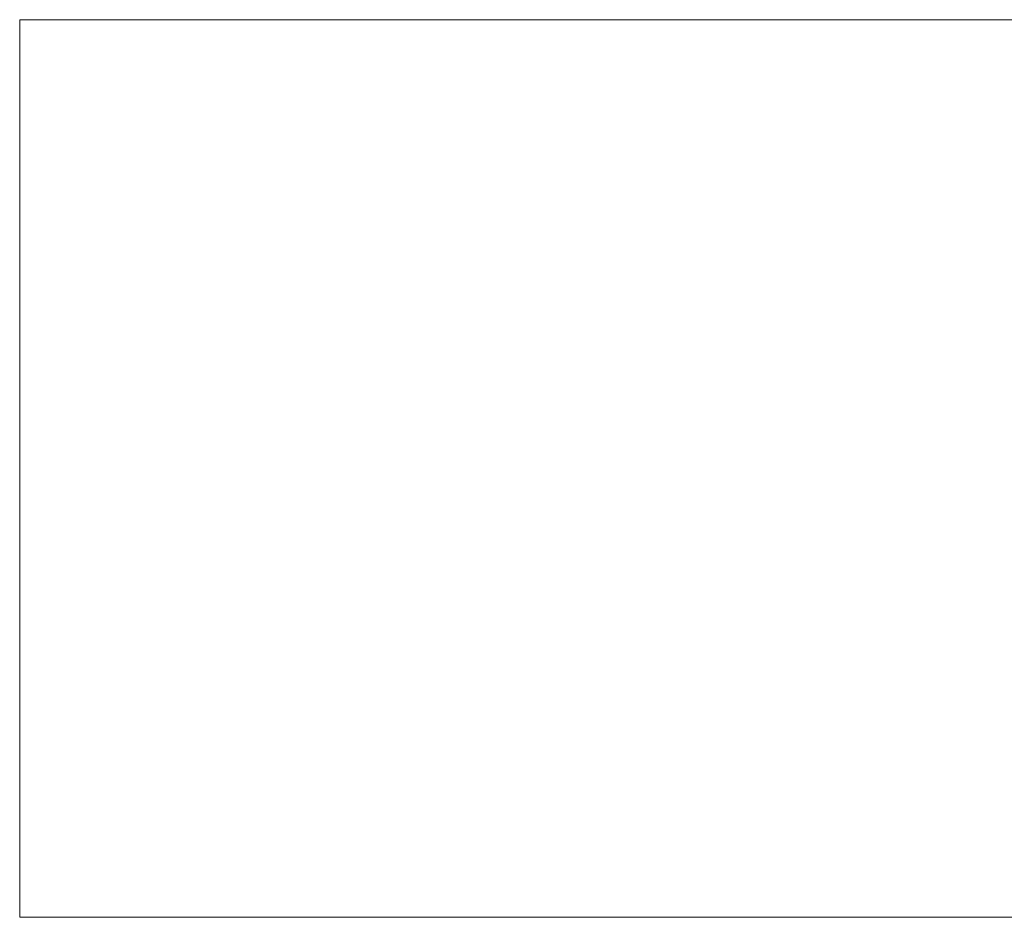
# Model space of a CAD drawing. Header units: millimetres. Extents: x -276 to 275, y -103 to 102.
# Tile 1 of 256: x -276 to -51, y -103 to 102. Entities that reach past the tile are written whole.
import ezdxf

# ---------------------------------------------------------------- set-up
doc = ezdxf.new("R2010")
doc.units = ezdxf.units.MM
doc.layers.add('A-GENM', color=13, linetype='Continuous')

msp = doc.modelspace()

# ---------------------------------------------------------------- meshes
at = {"layer": 'A-GENM', "lineweight": 9}
mesh = msp.add_polyface(dxfattribs=at)
corners = [(-275.9, 102.09), (-275.9, -103.3), (275.03, -103.3), (275.03, 102.09)]
mesh.append_faces([[corners[k] for k in face] for face in [(0, 1, 2, 3)]])
mesh = msp.add_polyface(dxfattribs=at)
corners = [(275.03, -103.3, -118.52), (-275.9, -103.3, -118.52), (-275.9, 102.09, -118.52), (275.03, 102.09, -118.52)]
mesh.append_faces([[corners[k] for k in face] for face in [(0, 1, 2, 3)]])
mesh = msp.add_polyface(dxfattribs=at)
corners = [(275.03, 102.09), (275.03, 102.09, -118.52), (-275.9, 102.09, -118.52), (-275.9, 102.09)]
mesh.append_faces([[corners[k] for k in face] for face in [(0, 1, 2, 3)]])
mesh = msp.add_polyface(dxfattribs=at)
corners = [(-275.9, 102.09), (-275.9, 102.09, -118.52), (-275.9, -103.3, -118.52), (-275.9, -103.3)]
mesh.append_faces([[corners[k] for k in face] for face in [(0, 1, 2, 3)]])
mesh = msp.add_polyface(dxfattribs=at)
corners = [(-275.9, -103.3), (-275.9, -103.3, -118.52), (275.03, -103.3, -118.52), (275.03, -103.3)]
mesh.append_faces([[corners[k] for k in face] for face in [(0, 1, 2, 3)]])

doc.saveas('drawing.dxf')
